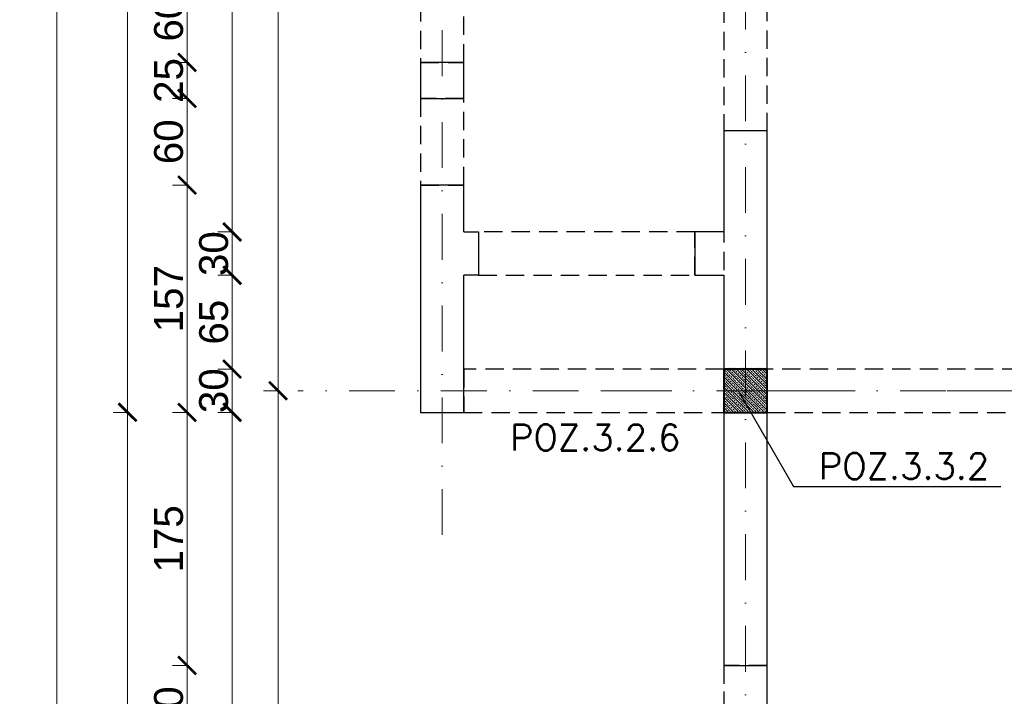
# Model space of a CAD drawing. Extents: x -19 to 9300416, y -12 to 10688993.
# Tile 76 of 106: x 4606885 to 4607567, y 5318452 to 5318921. Entities that reach past the tile are written whole.
import ezdxf

# ---------------------------------------------------------------- set-up
doc = ezdxf.new("R2010")
doc.units = 0
doc.header["$MEASUREMENT"] = 0
doc.linetypes.add('DASHDOT', pattern=[25.4, 12.7, -6.35, 0, -6.35])
doc.linetypes.add('DASHED', pattern=[19.05, 12.7, -6.35])
for name, color, linetype, lineweight in [('K-BELKI', 5, 'DASHED', 30), ('K-OPISY', 252, 'Continuous', 15), ('K-OPISY @ 10', 252, 'Continuous', 15), ('K-SCIANY CIENKI', 163, 'Continuous', 30), ('K-SCIANY GRUBY', 195, 'Continuous', 40), ('K-WIDOK', 45, 'Continuous', 20), ('K-WYMIARY', 7, 'Continuous', 15), ('Osie', 175, 'DASHDOT', 9)]:
    doc.layers.add(name, color=color, linetype=linetype, lineweight=lineweight)
doc.styles.add('Arial Narrow 20', font='arial.ttf', dxfattribs={"height": 20})
doc.styles.add('Opis', font='simplex.shx')
doc.styles.add('Simplex', font='simplex.shx')
doc.dimstyles.new('1do100 ok', dxfattribs={"dimscale": 0.5, "dimtxt": 12, "dimasz": 25, "dimexe": 20, "dimexo": 0, "dimgap": 5, "dimtad": 1, "dimdec": 0, "dimzin": 9, "dimtxsty": 'Arial Narrow 20', "dimblk": 'ARCHTICK', "dimcen": 3, "dimdle": 20, "dimclrd": 256, "dimclre": 256, "dimclrt": 256, "dimadec": 0, "dimazin": 2, "dimtfac": 1, "dimtdec": 0, "dimtix": 1, "dimtmove": 2, "dimatfit": 3, "dimldrblk": 'NONE', "dimfxl": 0, "dimtvp": 1, "dimtolj": 1, "dimtzin": 0, "dimlwd": 5, "dimlwe": 5, "dimarcsym": 0})
doc.dimstyles.new('1do50', dxfattribs={"dimscale": 5, "dimtxt": 2.5, "dimasz": 2.5, "dimexe": 2.5, "dimexo": 0.5, "dimgap": 1, "dimtad": 1, "dimdec": 1, "dimrnd": 0.5, "dimzin": 12, "dimdsep": 46, "dimtxsty": 'Simplex', "dimblk": 'OBLIQUE', "dimcen": 0.5, "dimdle": 2.5, "dimclrd": 256, "dimclre": 256, "dimclrt": 256, "dimadec": 1, "dimazin": 3, "dimtfac": 1, "dimtdec": 1, "dimtix": 1, "dimtmove": 0, "dimatfit": 3, "dimfxl": 0, "dimtolj": 1, "dimtzin": 0, "dimarcsym": 0})

# ---------------------------------------------------------------- blocks, each defined once
blk = doc.blocks.new('_Oblique')
at = {"color": 0, "linetype": 'ByBlock', "lineweight": -2}
blk.add_line((-0.5, -0.5), (0.5, 0.5), dxfattribs=at)
blk = doc.blocks.new('G$C61CBF25F')
at = {"layer": 'Osie', "lineweight": 0, "ltscale": 2.5}
for p, q in [((305, 0), (305, 1880)), ((95, 540), (95, 1340)), ((1525, 640), (-5, 640))]:
    blk.add_line(p, q, dxfattribs=at)
blk = doc.blocks.new('_ArchTick')
at = {"color": 0, "linetype": 'ByBlock', "const_width": 0.15}
blk.add_lwpolyline([(-0.5, -0.5), (0.5, 0.5)], dxfattribs=at)
blk = doc.blocks.new('*D635')
at = {"layer": 'Defpoints', "color": 0}
for p in [(4607177.35, 5318563.72), (4607387.35, 5318023.72), (4607177.35, 5317970.93)]:
    blk.add_point(p, dxfattribs=at)
at = {"layer": 'K-WYMIARY', "lineweight": 5, "ltscale": 40}
for p, q in [((4607397.35, 5317970.93), (4607167.35, 5317970.93)), ((4607177.35, 5317972.18), (4607177.35, 5317960.93)), ((4607387.35, 5317972.18), (4607387.35, 5317960.93))]:
    blk.add_line(p, q, dxfattribs=at)
at = {"layer": 'K-WYMIARY', "linetype": 'ByBlock', "lineweight": 5, "xscale": 12.5, "yscale": 12.5, "zscale": 12.5, "rotation": 180}
blk.add_blockref('_ArchTick', (4607177.35, 5317970.93), dxfattribs=at)
at = {"layer": 'K-WYMIARY', "linetype": 'ByBlock', "lineweight": 5, "xscale": 12.5, "yscale": 12.5, "zscale": 12.5}
blk.add_blockref('_ArchTick', (4607387.35, 5317970.93), dxfattribs=at)
at = {"layer": 'K-WYMIARY', "lineweight": 0, "ltscale": 40, "insert": (4607282.35, 5317983.64), "char_height": 20, "attachment_point": 5, "style": 'Arial Narrow 20'}
blk.add_mtext('\\A1;210', dxfattribs=at)
blk = doc.blocks.new('_None')
blk = doc.blocks.new('*D636')
at = {"layer": 'Defpoints', "color": 0}
for p in [(4607162.35, 5318648.72), (4607177.35, 5318563.72), (4607162.35, 5317970.93)]:
    blk.add_point(p, dxfattribs=at)
at = {"layer": 'K-WYMIARY', "lineweight": 5, "ltscale": 40}
for p, q in [((4607162.35, 5317970.93), (4607149.85, 5317970.93)), ((4607187.35, 5317970.93), (4607152.35, 5317970.93)), ((4607162.35, 5317972.18), (4607162.35, 5317960.93)), ((4607177.35, 5317972.18), (4607177.35, 5317960.93)), ((4607177.35, 5317970.93), (4607189.85, 5317970.93))]:
    blk.add_line(p, q, dxfattribs=at)
at = {"layer": 'K-WYMIARY', "linetype": 'ByBlock', "lineweight": 5, "xscale": 12.5, "yscale": 12.5, "zscale": 12.5}
blk.add_blockref('_ArchTick', (4607162.35, 5317970.93), dxfattribs=at)
at = {"layer": 'K-WYMIARY', "linetype": 'ByBlock', "lineweight": 5, "xscale": 12.5, "yscale": 12.5, "zscale": 12.5, "rotation": 180}
blk.add_blockref('_ArchTick', (4607177.35, 5317970.93), dxfattribs=at)
at = {"layer": 'K-WYMIARY', "lineweight": 0, "ltscale": 40, "insert": (4607169.85, 5317983.64), "char_height": 20, "attachment_point": 5, "style": 'Arial Narrow 20'}
blk.add_mtext('\\A1;15', dxfattribs=at)
blk = doc.blocks.new('*D637')
at = {"layer": 'Defpoints', "color": 0}
for p in [(4607162.35, 5318648.72), (4607192.35, 5318648.72), (4607192.35, 5317938.99)]:
    blk.add_point(p, dxfattribs=at)
at = {"layer": 'K-WYMIARY', "lineweight": 5, "ltscale": 40}
for p, q in [((4607162.35, 5317938.99), (4607149.85, 5317938.99)), ((4607152.35, 5317938.99), (4607202.35, 5317938.99)), ((4607162.35, 5317940.24), (4607162.35, 5317928.99)), ((4607192.35, 5317940.24), (4607192.35, 5317928.99)), ((4607192.35, 5317938.99), (4607204.85, 5317938.99))]:
    blk.add_line(p, q, dxfattribs=at)
at = {"layer": 'K-WYMIARY', "linetype": 'ByBlock', "lineweight": 5, "xscale": 12.5, "yscale": 12.5, "zscale": 12.5}
blk.add_blockref('_ArchTick', (4607162.35, 5317938.99), dxfattribs=at)
at = {"layer": 'K-WYMIARY', "linetype": 'ByBlock', "lineweight": 5, "xscale": 12.5, "yscale": 12.5, "zscale": 12.5, "rotation": 180}
blk.add_blockref('_ArchTick', (4607192.35, 5317938.99), dxfattribs=at)
at = {"layer": 'K-WYMIARY', "lineweight": 0, "ltscale": 40, "insert": (4607177.35, 5317951.71), "char_height": 20, "attachment_point": 5, "style": 'Arial Narrow 20'}
blk.add_mtext('\\A1;30', dxfattribs=at)
blk = doc.blocks.new('*D638')
at = {"layer": 'Defpoints', "color": 0}
for p in [(4607192.35, 5318648.72), (4607372.35, 5318108.72), (4607372.35, 5317938.99)]:
    blk.add_point(p, dxfattribs=at)
at = {"layer": 'K-WYMIARY', "lineweight": 5, "ltscale": 40}
for p, q in [((4607182.35, 5317938.99), (4607382.35, 5317938.99)), ((4607192.35, 5317940.24), (4607192.35, 5317928.99)), ((4607372.35, 5317940.24), (4607372.35, 5317928.99))]:
    blk.add_line(p, q, dxfattribs=at)
at = {"layer": 'K-WYMIARY', "linetype": 'ByBlock', "lineweight": 5, "xscale": 12.5, "yscale": 12.5, "zscale": 12.5, "rotation": 180}
blk.add_blockref('_ArchTick', (4607192.35, 5317938.99), dxfattribs=at)
at = {"layer": 'K-WYMIARY', "linetype": 'ByBlock', "lineweight": 5, "xscale": 12.5, "yscale": 12.5, "zscale": 12.5}
blk.add_blockref('_ArchTick', (4607372.35, 5317938.99), dxfattribs=at)
at = {"layer": 'K-WYMIARY', "lineweight": 0, "ltscale": 40, "insert": (4607282.35, 5317951.7), "char_height": 20, "attachment_point": 5, "style": 'Arial Narrow 20'}
blk.add_mtext('\\A1;180', dxfattribs=at)
blk = doc.blocks.new('*D653')
at = {"layer": 'Defpoints', "color": 0}
for p in [(4607162.35, 5318648.72), (4607372.35, 5318108.72), (4607162.35, 5317905.38)]:
    blk.add_point(p, dxfattribs=at)
at = {"layer": 'K-WYMIARY', "lineweight": 5, "ltscale": 40}
for p, q in [((4607382.35, 5317905.38), (4607152.35, 5317905.38)), ((4607162.35, 5317906.63), (4607162.35, 5317895.38)), ((4607372.35, 5317906.63), (4607372.35, 5317895.38))]:
    blk.add_line(p, q, dxfattribs=at)
at = {"layer": 'K-WYMIARY', "linetype": 'ByBlock', "lineweight": 5, "xscale": 12.5, "yscale": 12.5, "zscale": 12.5, "rotation": 180}
blk.add_blockref('_ArchTick', (4607162.35, 5317905.38), dxfattribs=at)
at = {"layer": 'K-WYMIARY', "linetype": 'ByBlock', "lineweight": 5, "xscale": 12.5, "yscale": 12.5, "zscale": 12.5}
blk.add_blockref('_ArchTick', (4607372.35, 5317905.38), dxfattribs=at)
at = {"layer": 'K-WYMIARY', "lineweight": 0, "ltscale": 40, "insert": (4607267.35, 5317918.1), "char_height": 20, "attachment_point": 5, "style": 'Arial Narrow 20'}
blk.add_mtext('\\A1;210', dxfattribs=at)
blk = doc.blocks.new('*D654')
at = {"layer": 'Defpoints', "color": 0}
for p in [(4607162.35, 5318648.72), (4607372.35, 5318108.72), (4607372.35, 5317870.27)]:
    blk.add_point(p, dxfattribs=at)
at = {"layer": 'K-WYMIARY', "lineweight": 5, "ltscale": 40}
for p, q in [((4607152.35, 5317870.27), (4607382.35, 5317870.27)), ((4607162.35, 5317871.52), (4607162.35, 5317860.27)), ((4607372.35, 5317871.52), (4607372.35, 5317860.27))]:
    blk.add_line(p, q, dxfattribs=at)
at = {"layer": 'K-WYMIARY', "linetype": 'ByBlock', "lineweight": 5, "xscale": 12.5, "yscale": 12.5, "zscale": 12.5, "rotation": 180}
blk.add_blockref('_ArchTick', (4607162.35, 5317870.27), dxfattribs=at)
at = {"layer": 'K-WYMIARY', "linetype": 'ByBlock', "lineweight": 5, "xscale": 12.5, "yscale": 12.5, "zscale": 12.5}
blk.add_blockref('_ArchTick', (4607372.35, 5317870.27), dxfattribs=at)
at = {"layer": 'K-WYMIARY', "lineweight": 0, "ltscale": 40, "insert": (4607267.35, 5317882.98), "char_height": 20, "attachment_point": 5, "style": 'Arial Narrow 20'}
blk.add_mtext('\\A1;210', dxfattribs=at)
blk = doc.blocks.new('*D656')
at = {"layer": 'Defpoints', "color": 0}
for p in [(4607162.35, 5318648.72), (4608522.35, 5318108.72), (4607162.35, 5317832.77)]:
    blk.add_point(p, dxfattribs=at)
at = {"layer": 'K-WYMIARY', "lineweight": 5, "ltscale": 40}
for p, q in [((4608532.35, 5317832.77), (4607152.35, 5317832.77)), ((4607162.35, 5317834.02), (4607162.35, 5317822.77)), ((4608522.35, 5317834.02), (4608522.35, 5317822.77))]:
    blk.add_line(p, q, dxfattribs=at)
at = {"layer": 'K-WYMIARY', "linetype": 'ByBlock', "lineweight": 5, "xscale": 12.5, "yscale": 12.5, "zscale": 12.5, "rotation": 180}
blk.add_blockref('_ArchTick', (4607162.35, 5317832.77), dxfattribs=at)
at = {"layer": 'K-WYMIARY', "linetype": 'ByBlock', "lineweight": 5, "xscale": 12.5, "yscale": 12.5, "zscale": 12.5}
blk.add_blockref('_ArchTick', (4608522.35, 5317832.77), dxfattribs=at)
at = {"layer": 'K-WYMIARY', "lineweight": 0, "ltscale": 40, "insert": (4607842.35, 5317845.48), "char_height": 20, "attachment_point": 5, "style": 'Arial Narrow 20'}
blk.add_mtext('\\A1;1360', dxfattribs=at)
blk = doc.blocks.new('*D659')
at = {"layer": 'Defpoints', "color": 0}
for p in [(4607077.35, 5319263.72), (4607063.64, 5318663.72), (4607077.35, 5318663.72)]:
    blk.add_point(p, dxfattribs=at)
at = {"layer": 'K-WYMIARY', "lineweight": 5, "ltscale": 40}
for p, q in [((4607063.64, 5319273.72), (4607063.64, 5318653.72)), ((4607064.89, 5319263.72), (4607053.64, 5319263.72)), ((4607064.89, 5318663.72), (4607053.64, 5318663.72))]:
    blk.add_line(p, q, dxfattribs=at)
at = {"layer": 'K-WYMIARY', "linetype": 'ByBlock', "lineweight": 5, "xscale": 12.5, "yscale": 12.5, "zscale": 12.5}
for p, rotation in [((4607063.64, 5319263.72), 90), ((4607063.64, 5318663.72), 270)]:
    blk.add_blockref('_ArchTick', p, dxfattribs=dict(at, rotation=rotation))
at = {"layer": 'K-WYMIARY', "lineweight": 0, "ltscale": 40, "insert": (4607050.93, 5318963.72), "char_height": 20, "attachment_point": 5, "rotation": 90, "style": 'Arial Narrow 20'}
blk.add_mtext('\\A1;600', dxfattribs=at)
blk = doc.blocks.new('*D660')
at = {"layer": 'Defpoints', "color": 0}
for p in [(4607077.35, 5318663.72), (4607063.64, 5318123.72), (4607307.09, 5318123.72)]:
    blk.add_point(p, dxfattribs=at)
at = {"layer": 'K-WYMIARY', "lineweight": 5, "ltscale": 40}
for p, q in [((4607063.64, 5318673.72), (4607063.64, 5318113.72)), ((4607064.89, 5318663.72), (4607053.64, 5318663.72)), ((4607064.89, 5318123.72), (4607053.64, 5318123.72))]:
    blk.add_line(p, q, dxfattribs=at)
at = {"layer": 'K-WYMIARY', "linetype": 'ByBlock', "lineweight": 5, "xscale": 12.5, "yscale": 12.5, "zscale": 12.5}
for p, rotation in [((4607063.64, 5318663.72), 90), ((4607063.64, 5318123.72), 270)]:
    blk.add_blockref('_ArchTick', p, dxfattribs=dict(at, rotation=rotation))
at = {"layer": 'K-WYMIARY', "lineweight": 0, "ltscale": 40, "insert": (4607050.93, 5318393.72), "char_height": 20, "attachment_point": 5, "rotation": 90, "style": 'Arial Narrow 20'}
blk.add_mtext('\\A1;540', dxfattribs=at)
blk = doc.blocks.new('*D663')
at = {"layer": 'Defpoints', "color": 0}
for p in [(4607031.8, 5318648.72), (4607162.35, 5318648.72), (4607372.35, 5318138.72)]:
    blk.add_point(p, dxfattribs=at)
at = {"layer": 'K-WYMIARY', "lineweight": 5, "ltscale": 40}
for p, q in [((4607031.8, 5318128.72), (4607031.8, 5318658.72)), ((4607033.05, 5318648.72), (4607021.8, 5318648.72)), ((4607033.05, 5318138.72), (4607021.8, 5318138.72))]:
    blk.add_line(p, q, dxfattribs=at)
at = {"layer": 'K-WYMIARY', "linetype": 'ByBlock', "lineweight": 5, "xscale": 12.5, "yscale": 12.5, "zscale": 12.5}
for p, rotation in [((4607031.8, 5318648.72), 90), ((4607031.8, 5318138.72), 270)]:
    blk.add_blockref('_ArchTick', p, dxfattribs=dict(at, rotation=rotation))
at = {"layer": 'K-WYMIARY', "lineweight": 0, "ltscale": 40, "insert": (4607019.09, 5318393.72), "char_height": 20, "attachment_point": 5, "rotation": 90, "style": 'Arial Narrow 20'}
blk.add_mtext('\\A1;510', dxfattribs=at)
blk = doc.blocks.new('*D664')
at = {"layer": 'Defpoints', "color": 0}
for p in [(4607031.8, 5318678.72), (4607192.35, 5318678.72), (4607162.35, 5318648.72)]:
    blk.add_point(p, dxfattribs=at)
at = {"layer": 'K-WYMIARY', "lineweight": 5, "ltscale": 40}
for p, q in [((4607031.8, 5318678.72), (4607031.8, 5318691.22)), ((4607031.8, 5318638.72), (4607031.8, 5318688.72)), ((4607033.05, 5318678.72), (4607021.8, 5318678.72)), ((4607033.05, 5318648.72), (4607021.8, 5318648.72)), ((4607031.8, 5318648.72), (4607031.8, 5318636.22))]:
    blk.add_line(p, q, dxfattribs=at)
at = {"layer": 'K-WYMIARY', "linetype": 'ByBlock', "lineweight": 5, "xscale": 12.5, "yscale": 12.5, "zscale": 12.5}
for p, rotation in [((4607031.8, 5318678.72), 270), ((4607031.8, 5318648.72), 90)]:
    blk.add_blockref('_ArchTick', p, dxfattribs=dict(at, rotation=rotation))
at = {"layer": 'K-WYMIARY', "lineweight": 0, "ltscale": 40, "insert": (4607019.08, 5318663.72), "char_height": 20, "attachment_point": 5, "rotation": 90, "style": 'Arial Narrow 20'}
blk.add_mtext('\\A1;30', dxfattribs=at)
blk = doc.blocks.new('*D665')
at = {"layer": 'Defpoints', "color": 0}
for p in [(4607031.8, 5318743.72), (4607192.35, 5318743.72), (4607192.35, 5318678.72)]:
    blk.add_point(p, dxfattribs=at)
at = {"layer": 'K-WYMIARY', "lineweight": 5, "ltscale": 40}
for p, q in [((4607031.8, 5318668.72), (4607031.8, 5318753.72)), ((4607033.05, 5318743.72), (4607021.8, 5318743.72)), ((4607033.05, 5318678.72), (4607021.8, 5318678.72))]:
    blk.add_line(p, q, dxfattribs=at)
at = {"layer": 'K-WYMIARY', "linetype": 'ByBlock', "lineweight": 5, "xscale": 12.5, "yscale": 12.5, "zscale": 12.5}
for p, rotation in [((4607031.8, 5318743.72), 90), ((4607031.8, 5318678.72), 270)]:
    blk.add_blockref('_ArchTick', p, dxfattribs=dict(at, rotation=rotation))
at = {"layer": 'K-WYMIARY', "lineweight": 0, "ltscale": 40, "insert": (4607019.09, 5318711.22), "char_height": 20, "attachment_point": 5, "rotation": 90, "style": 'Arial Narrow 20'}
blk.add_mtext('\\A1;65', dxfattribs=at)
blk = doc.blocks.new('*D666')
at = {"layer": 'Defpoints', "color": 0}
for p in [(4607031.8, 5318773.72), (4607192.35, 5318773.72), (4607192.35, 5318743.72)]:
    blk.add_point(p, dxfattribs=at)
at = {"layer": 'K-WYMIARY', "lineweight": 5, "ltscale": 40}
for p, q in [((4607031.8, 5318773.72), (4607031.8, 5318786.22)), ((4607031.8, 5318733.72), (4607031.8, 5318783.72)), ((4607033.05, 5318773.72), (4607021.8, 5318773.72)), ((4607033.05, 5318743.72), (4607021.8, 5318743.72)), ((4607031.8, 5318743.72), (4607031.8, 5318731.22))]:
    blk.add_line(p, q, dxfattribs=at)
at = {"layer": 'K-WYMIARY', "linetype": 'ByBlock', "lineweight": 5, "xscale": 12.5, "yscale": 12.5, "zscale": 12.5}
for p, rotation in [((4607031.8, 5318773.72), 270), ((4607031.8, 5318743.72), 90)]:
    blk.add_blockref('_ArchTick', p, dxfattribs=dict(at, rotation=rotation))
at = {"layer": 'K-WYMIARY', "lineweight": 0, "ltscale": 40, "insert": (4607019.08, 5318758.72), "char_height": 20, "attachment_point": 5, "rotation": 90, "style": 'Arial Narrow 20'}
blk.add_mtext('\\A1;30', dxfattribs=at)
blk = doc.blocks.new('*D667')
at = {"layer": 'Defpoints', "color": 0}
for p in [(4607031.8, 5319153.72), (4607192.35, 5319153.72), (4607192.35, 5318773.72)]:
    blk.add_point(p, dxfattribs=at)
at = {"layer": 'K-WYMIARY', "lineweight": 5, "ltscale": 40}
for p, q in [((4607031.8, 5318763.72), (4607031.8, 5319163.72)), ((4607033.05, 5319153.72), (4607021.8, 5319153.72)), ((4607033.05, 5318773.72), (4607021.8, 5318773.72))]:
    blk.add_line(p, q, dxfattribs=at)
at = {"layer": 'K-WYMIARY', "linetype": 'ByBlock', "lineweight": 5, "xscale": 12.5, "yscale": 12.5, "zscale": 12.5}
for p, rotation in [((4607031.8, 5319153.72), 90), ((4607031.8, 5318773.72), 270)]:
    blk.add_blockref('_ArchTick', p, dxfattribs=dict(at, rotation=rotation))
at = {"layer": 'K-WYMIARY', "lineweight": 0, "ltscale": 40, "insert": (4607019.08, 5318963.72), "char_height": 20, "attachment_point": 5, "rotation": 90, "style": 'Arial Narrow 20'}
blk.add_mtext('\\A1;380', dxfattribs=at)
blk = doc.blocks.new('*D683')
at = {"layer": 'Defpoints', "color": 0}
for p in [(4607162.35, 5318951.22), (4607000.6, 5318891.22), (4607162.35, 5318891.22)]:
    blk.add_point(p, dxfattribs=at)
at = {"layer": 'K-WYMIARY', "lineweight": 5, "ltscale": 40}
for p, q in [((4607000.6, 5318961.22), (4607000.6, 5318881.22)), ((4607001.85, 5318951.22), (4606990.6, 5318951.22)), ((4607001.85, 5318891.22), (4606990.6, 5318891.22))]:
    blk.add_line(p, q, dxfattribs=at)
at = {"layer": 'K-WYMIARY', "linetype": 'ByBlock', "lineweight": 5, "xscale": 12.5, "yscale": 12.5, "zscale": 12.5}
for p, rotation in [((4607000.6, 5318951.22), 90), ((4607000.6, 5318891.22), 270)]:
    blk.add_blockref('_ArchTick', p, dxfattribs=dict(at, rotation=rotation))
at = {"layer": 'K-WYMIARY', "lineweight": 0, "ltscale": 40, "insert": (4606987.88, 5318921.22), "char_height": 20, "attachment_point": 5, "rotation": 90, "style": 'Arial Narrow 20'}
blk.add_mtext('\\A1;60', dxfattribs=at)
blk = doc.blocks.new('*D684')
at = {"layer": 'Defpoints', "color": 0}
for p in [(4607162.35, 5318891.22), (4607000.6, 5318866.22), (4607162.35, 5318866.22)]:
    blk.add_point(p, dxfattribs=at)
at = {"layer": 'K-WYMIARY', "lineweight": 5, "ltscale": 40}
for p, q in [((4607000.6, 5318891.22), (4607000.6, 5318903.72)), ((4607000.6, 5318901.22), (4607000.6, 5318856.22)), ((4607001.85, 5318891.22), (4606990.6, 5318891.22)), ((4607001.85, 5318866.22), (4606990.6, 5318866.22)), ((4607000.6, 5318866.22), (4607000.6, 5318853.72))]:
    blk.add_line(p, q, dxfattribs=at)
at = {"layer": 'K-WYMIARY', "linetype": 'ByBlock', "lineweight": 5, "xscale": 12.5, "yscale": 12.5, "zscale": 12.5}
for p, rotation in [((4607000.6, 5318891.22), 270), ((4607000.6, 5318866.22), 90)]:
    blk.add_blockref('_ArchTick', p, dxfattribs=dict(at, rotation=rotation))
at = {"layer": 'K-WYMIARY', "lineweight": 0, "ltscale": 40, "insert": (4606987.88, 5318878.72), "char_height": 20, "attachment_point": 5, "rotation": 90, "style": 'Arial Narrow 20'}
blk.add_mtext('\\A1;25', dxfattribs=at)
blk = doc.blocks.new('*D685')
at = {"layer": 'Defpoints', "color": 0}
for p in [(4607162.35, 5318866.22), (4607000.6, 5318806.22), (4607162.35, 5318806.22)]:
    blk.add_point(p, dxfattribs=at)
at = {"layer": 'K-WYMIARY', "lineweight": 5, "ltscale": 40}
for p, q in [((4607000.6, 5318876.22), (4607000.6, 5318796.22)), ((4607001.85, 5318866.22), (4606990.6, 5318866.22)), ((4607001.85, 5318806.22), (4606990.6, 5318806.22))]:
    blk.add_line(p, q, dxfattribs=at)
at = {"layer": 'K-WYMIARY', "linetype": 'ByBlock', "lineweight": 5, "xscale": 12.5, "yscale": 12.5, "zscale": 12.5}
for p, rotation in [((4607000.6, 5318866.22), 90), ((4607000.6, 5318806.22), 270)]:
    blk.add_blockref('_ArchTick', p, dxfattribs=dict(at, rotation=rotation))
at = {"layer": 'K-WYMIARY', "lineweight": 0, "ltscale": 40, "insert": (4606987.88, 5318836.22), "char_height": 20, "attachment_point": 5, "rotation": 90, "style": 'Arial Narrow 20'}
blk.add_mtext('\\A1;60', dxfattribs=at)
blk = doc.blocks.new('*D686')
at = {"layer": 'Defpoints', "color": 0}
for p in [(4607162.35, 5318806.22), (4607000.6, 5318648.72), (4607162.35, 5318648.72)]:
    blk.add_point(p, dxfattribs=at)
at = {"layer": 'K-WYMIARY', "lineweight": 5, "ltscale": 40}
for p, q in [((4607000.6, 5318816.22), (4607000.6, 5318638.72)), ((4607001.85, 5318806.22), (4606990.6, 5318806.22)), ((4607001.85, 5318648.72), (4606990.6, 5318648.72))]:
    blk.add_line(p, q, dxfattribs=at)
at = {"layer": 'K-WYMIARY', "linetype": 'ByBlock', "lineweight": 5, "xscale": 12.5, "yscale": 12.5, "zscale": 12.5}
for p, rotation in [((4607000.6, 5318806.22), 90), ((4607000.6, 5318648.72), 270)]:
    blk.add_blockref('_ArchTick', p, dxfattribs=dict(at, rotation=rotation))
at = {"layer": 'K-WYMIARY', "lineweight": 0, "ltscale": 40, "insert": (4606987.88, 5318727.47), "char_height": 20, "attachment_point": 5, "rotation": 90, "style": 'Arial Narrow 20'}
blk.add_mtext('\\A1;157', dxfattribs=at)
blk = doc.blocks.new('*D687')
at = {"layer": 'Defpoints', "color": 0}
for p in [(4607162.35, 5318648.72), (4607000.6, 5318473.3), (4607372.35, 5318473.3)]:
    blk.add_point(p, dxfattribs=at)
at = {"layer": 'K-WYMIARY', "lineweight": 5, "ltscale": 40}
for p, q in [((4607000.6, 5318658.72), (4607000.6, 5318463.3)), ((4607001.85, 5318648.72), (4606990.6, 5318648.72)), ((4607001.85, 5318473.3), (4606990.6, 5318473.3))]:
    blk.add_line(p, q, dxfattribs=at)
at = {"layer": 'K-WYMIARY', "linetype": 'ByBlock', "lineweight": 5, "xscale": 12.5, "yscale": 12.5, "zscale": 12.5}
for p, rotation in [((4607000.6, 5318648.72), 90), ((4607000.6, 5318473.3), 270)]:
    blk.add_blockref('_ArchTick', p, dxfattribs=dict(at, rotation=rotation))
at = {"layer": 'K-WYMIARY', "lineweight": 0, "ltscale": 40, "insert": (4606987.88, 5318561.01), "char_height": 20, "attachment_point": 5, "rotation": 90, "style": 'Arial Narrow 20'}
blk.add_mtext('\\A1;175', dxfattribs=at)
blk = doc.blocks.new('*D688')
at = {"layer": 'Defpoints', "color": 0}
for p in [(4607372.35, 5318473.3), (4607000.6, 5318413.3), (4607372.35, 5318413.3)]:
    blk.add_point(p, dxfattribs=at)
at = {"layer": 'K-WYMIARY', "lineweight": 5, "ltscale": 40}
for p, q in [((4607000.6, 5318483.3), (4607000.6, 5318403.3)), ((4607001.85, 5318473.3), (4606990.6, 5318473.3)), ((4607001.85, 5318413.3), (4606990.6, 5318413.3))]:
    blk.add_line(p, q, dxfattribs=at)
at = {"layer": 'K-WYMIARY', "linetype": 'ByBlock', "lineweight": 5, "xscale": 12.5, "yscale": 12.5, "zscale": 12.5}
for p, rotation in [((4607000.6, 5318473.3), 90), ((4607000.6, 5318413.3), 270)]:
    blk.add_blockref('_ArchTick', p, dxfattribs=dict(at, rotation=rotation))
at = {"layer": 'K-WYMIARY', "lineweight": 0, "ltscale": 40, "insert": (4606987.88, 5318443.3), "char_height": 20, "attachment_point": 5, "rotation": 90, "style": 'Arial Narrow 20'}
blk.add_mtext('\\A1;60', dxfattribs=at)
blk = doc.blocks.new('*D696')
at = {"layer": 'Defpoints', "color": 0}
for p in [(4606959.39, 5318648.72), (4607372.35, 5318648.72), (4607372.35, 5318108.72)]:
    blk.add_point(p, dxfattribs=at)
at = {"layer": 'K-WYMIARY', "lineweight": 5, "ltscale": 40}
for p, q in [((4606959.39, 5318098.72), (4606959.39, 5318658.72)), ((4606960.64, 5318648.72), (4606949.39, 5318648.72)), ((4606960.64, 5318108.72), (4606949.39, 5318108.72))]:
    blk.add_line(p, q, dxfattribs=at)
at = {"layer": 'K-WYMIARY', "linetype": 'ByBlock', "lineweight": 5, "xscale": 12.5, "yscale": 12.5, "zscale": 12.5}
for p, rotation in [((4606959.39, 5318648.72), 90), ((4606959.39, 5318108.72), 270)]:
    blk.add_blockref('_ArchTick', p, dxfattribs=dict(at, rotation=rotation))
at = {"layer": 'K-WYMIARY', "lineweight": 0, "ltscale": 40, "insert": (4606946.68, 5318378.72), "char_height": 20, "attachment_point": 5, "rotation": 90, "style": 'Arial Narrow 20'}
blk.add_mtext('\\A1;540', dxfattribs=at)
blk = doc.blocks.new('*D697')
at = {"layer": 'Defpoints', "color": 0}
for p in [(4606959.39, 5319278.72), (4607162.35, 5319278.72), (4607372.35, 5318648.72)]:
    blk.add_point(p, dxfattribs=at)
at = {"layer": 'K-WYMIARY', "lineweight": 5, "ltscale": 40}
for p, q in [((4606959.39, 5318638.72), (4606959.39, 5319288.72)), ((4606960.64, 5319278.72), (4606949.39, 5319278.72)), ((4606960.64, 5318648.72), (4606949.39, 5318648.72))]:
    blk.add_line(p, q, dxfattribs=at)
at = {"layer": 'K-WYMIARY', "linetype": 'ByBlock', "lineweight": 5, "xscale": 12.5, "yscale": 12.5, "zscale": 12.5}
for p, rotation in [((4606959.39, 5319278.72), 90), ((4606959.39, 5318648.72), 270)]:
    blk.add_blockref('_ArchTick', p, dxfattribs=dict(at, rotation=rotation))
at = {"layer": 'K-WYMIARY', "lineweight": 0, "ltscale": 40, "insert": (4606946.67, 5318963.72), "char_height": 20, "attachment_point": 5, "rotation": 90, "style": 'Arial Narrow 20'}
blk.add_mtext('\\A1;630', dxfattribs=at)
blk = doc.blocks.new('*D699')
at = {"layer": 'Defpoints', "color": 0}
for p in [(4607372.38, 5319818.75), (4606910.5, 5318108.72), (4607372.35, 5318108.72)]:
    blk.add_point(p, dxfattribs=at)
at = {"layer": 'K-WYMIARY', "lineweight": 5, "ltscale": 40}
for p, q in [((4606910.5, 5319828.75), (4606910.5, 5318098.72)), ((4606911.75, 5319818.75), (4606900.5, 5319818.75)), ((4606911.75, 5318108.72), (4606900.5, 5318108.72))]:
    blk.add_line(p, q, dxfattribs=at)
at = {"layer": 'K-WYMIARY', "linetype": 'ByBlock', "lineweight": 5, "xscale": 12.5, "yscale": 12.5, "zscale": 12.5}
for p, rotation in [((4606910.5, 5319818.75), 90), ((4606910.5, 5318108.72), 270)]:
    blk.add_blockref('_ArchTick', p, dxfattribs=dict(at, rotation=rotation))
at = {"layer": 'K-WYMIARY', "lineweight": 0, "ltscale": 40, "insert": (4606897.79, 5318963.73), "char_height": 20, "attachment_point": 5, "rotation": 90, "style": 'Arial Narrow 20'}
blk.add_mtext('\\A1;1710', dxfattribs=at)

msp = doc.modelspace()

# ---------------------------------------------------------------- linework, layer by layer
at = {"layer": 'K-BELKI'}
for points in [[(4607402.35, 5319788.72), (4607372.35, 5319788.72), (4607372.35, 5318138.72), (4607402.35, 5318138.72)], [(4607192.35, 5318951.22), (4607162.35, 5318951.22), (4607162.35, 5318891.22), (4607192.35, 5318891.22)], [(4607192.35, 5318866.22), (4607162.35, 5318866.22), (4607162.35, 5318806.22), (4607192.35, 5318806.22)], [(4607202.35, 5318743.72), (4607352.37, 5318743.72), (4607352.37, 5318773.72), (4607202.35, 5318773.72)], [(4607192.35, 5318648.72), (4607372.35, 5318648.72), (4607372.35, 5318678.72), (4607192.35, 5318678.72)], [(4607402.35, 5318648.72), (4608492.35, 5318648.72), (4608492.35, 5318678.72), (4607402.35, 5318678.72)], [(4607372.35, 5318413.3), (4607402.35, 5318413.3), (4607402.35, 5318473.3), (4607372.35, 5318473.3)]]:
    msp.add_lwpolyline(points, close=True, dxfattribs=at)
at = {"layer": 'K-SCIANY CIENKI'}
for p, q in [((4607162.35, 5318891.22), (4607162.35, 5318866.22)), ((4607192.35, 5318891.22), (4607162.35, 5318891.22)), ((4607192.35, 5318866.22), (4607192.35, 5318891.22)), ((4607162.35, 5318866.22), (4607192.35, 5318866.22)), ((4607402.35, 5318843.72), (4607372.35, 5318843.72)), ((4607372.35, 5318843.72), (4607372.35, 5318773.72)), ((4607402.35, 5318678.72), (4607402.35, 5318843.72)), ((4607192.35, 5318806.22), (4607162.35, 5318806.22)), ((4607162.35, 5318806.22), (4607162.35, 5318648.72)), ((4607192.35, 5318773.72), (4607192.35, 5318806.22)), ((4607192.35, 5318773.72), (4607202.35, 5318773.72)), ((4607202.35, 5318773.72), (4607202.35, 5318743.72)), ((4607372.35, 5318773.72), (4607352.37, 5318773.72)), ((4607352.37, 5318773.72), (4607352.37, 5318743.72)), ((4607202.35, 5318743.72), (4607192.35, 5318743.72)), ((4607192.35, 5318648.72), (4607192.35, 5318743.72)), ((4607352.37, 5318743.72), (4607372.35, 5318743.72)), ((4607372.35, 5318743.72), (4607372.35, 5318678.72)), ((4607372.35, 5318678.72), (4607402.35, 5318678.72)), ((4607162.35, 5318648.72), (4607192.35, 5318648.72)), ((4607402.35, 5318648.72), (4607372.35, 5318648.72)), ((4607372.35, 5318648.72), (4607372.35, 5318473.3)), ((4607402.35, 5318473.3), (4607402.35, 5318648.72)), ((4607372.35, 5318473.3), (4607402.35, 5318473.3))]:
    msp.add_line(p, q, dxfattribs=at)
at = {"layer": 'K-SCIANY GRUBY'}
for p, q in [((4607402.35, 5318678.72), (4607372.35, 5318678.72)), ((4607372.35, 5318678.72), (4607372.35, 5318648.72)), ((4607402.35, 5318648.72), (4607402.35, 5318678.72)), ((4607372.35, 5318648.72), (4607402.35, 5318648.72))]:
    msp.add_line(p, q, dxfattribs=at)
at = {"layer": 'K-WIDOK', "linetype": 'Continuous', "lineweight": 0}
for p, q in [((4607372.35, 5318678.57), (4607372.81, 5318678.11)), ((4607372.35, 5318676.8), (4607399.88, 5318649.27)), ((4607372.35, 5318675.03), (4607372.37, 5318675.01)), ((4607372.35, 5318673.26), (4607396.35, 5318649.27)), ((4607372.81, 5318674.57), (4607373.7, 5318673.69)), ((4607373.25, 5318677.66), (4607374.14, 5318676.78)), ((4607373.42, 5318679.27), (4607402.35, 5318650.33)), ((4607374.14, 5318673.24), (4607375.02, 5318672.36)), ((4607374.58, 5318676.34), (4607375.46, 5318675.45)), ((4607375.18, 5318679.27), (4607375.91, 5318678.55)), ((4607375.91, 5318675.01), (4607376.79, 5318674.13)), ((4607376.35, 5318678.11), (4607377.23, 5318677.22)), ((4607376.95, 5318679.27), (4607402.35, 5318653.87)), ((4607377.23, 5318673.69), (4607378.12, 5318672.8)), ((4607377.67, 5318676.78), (4607378.56, 5318675.9)), ((4607378.72, 5318679.27), (4607379, 5318678.99)), ((4607379, 5318675.45), (4607379.88, 5318674.57)), ((4607379.44, 5318678.55), (4607380.33, 5318677.66)), ((4607380.33, 5318674.13), (4607381.21, 5318673.24)), ((4607380.49, 5318679.27), (4607402.35, 5318657.4)), ((4607380.77, 5318677.22), (4607381.65, 5318676.34)), ((4607382.09, 5318675.9), (4607382.98, 5318675.01)), ((4607382.53, 5318678.99), (4607383.42, 5318678.11)), ((4607383.42, 5318674.57), (4607384.3, 5318673.69)), ((4607383.86, 5318677.66), (4607384.74, 5318676.78)), ((4607384.02, 5318679.27), (4607402.35, 5318660.94)), ((4607384.74, 5318673.24), (4607385.63, 5318672.36)), ((4607385.19, 5318676.34), (4607386.07, 5318675.45)), ((4607385.79, 5318679.27), (4607386.51, 5318678.55)), ((4607386.51, 5318675.01), (4607387.4, 5318674.13)), ((4607386.95, 5318678.11), (4607387.84, 5318677.22)), ((4607387.56, 5318679.27), (4607402.35, 5318664.48)), ((4607387.84, 5318673.69), (4607388.72, 5318672.8)), ((4607388.28, 5318676.78), (4607389.16, 5318675.9)), ((4607389.33, 5318679.27), (4607389.61, 5318678.99)), ((4607389.61, 5318675.45), (4607390.49, 5318674.57)), ((4607390.05, 5318678.55), (4607390.93, 5318677.66)), ((4607390.93, 5318674.13), (4607391.82, 5318673.24)), ((4607391.09, 5318679.27), (4607402.35, 5318668.01)), ((4607391.37, 5318677.22), (4607392.26, 5318676.34)), ((4607392.7, 5318675.9), (4607393.58, 5318675.01)), ((4607393.14, 5318678.99), (4607394.03, 5318678.11)), ((4607394.03, 5318674.57), (4607394.91, 5318673.69)), ((4607394.47, 5318677.66), (4607395.35, 5318676.78)), ((4607394.63, 5318679.27), (4607402.35, 5318671.55)), ((4607395.35, 5318673.24), (4607396.23, 5318672.36)), ((4607395.79, 5318676.34), (4607396.68, 5318675.45)), ((4607396.4, 5318679.27), (4607397.12, 5318678.55)), ((4607397.12, 5318675.01), (4607398, 5318674.13)), ((4607397.56, 5318678.11), (4607398.44, 5318677.22)), ((4607398.16, 5318679.27), (4607402.35, 5318675.08)), ((4607398.44, 5318673.69), (4607399.33, 5318672.8)), ((4607398.89, 5318676.78), (4607399.77, 5318675.9)), ((4607399.93, 5318679.27), (4607400.21, 5318678.99)), ((4607400.21, 5318675.45), (4607401.1, 5318674.57)), ((4607400.65, 5318678.55), (4607401.54, 5318677.66)), ((4607401.54, 5318674.13), (4607402.35, 5318673.31)), ((4607401.7, 5318679.27), (4607402.35, 5318678.62)), ((4607401.98, 5318677.22), (4607402.35, 5318676.85)), ((4607372.35, 5318669.73), (4607392.81, 5318649.27)), ((4607372.35, 5318667.96), (4607372.81, 5318667.5)), ((4607372.37, 5318671.48), (4607373.25, 5318670.59)), ((4607373.25, 5318667.06), (4607374.14, 5318666.17)), ((4607373.7, 5318670.15), (4607374.58, 5318669.27)), ((4607375.02, 5318668.83), (4607375.91, 5318667.94)), ((4607375.46, 5318671.92), (4607376.35, 5318671.04)), ((4607376.35, 5318667.5), (4607377.23, 5318666.62)), ((4607376.79, 5318670.59), (4607377.67, 5318669.71)), ((4607378.12, 5318669.27), (4607379, 5318668.38)), ((4607378.56, 5318672.36), (4607379.44, 5318671.48)), ((4607379.44, 5318667.94), (4607380.33, 5318667.06)), ((4607379.88, 5318671.04), (4607380.77, 5318670.15)), ((4607380.77, 5318666.62), (4607381.65, 5318665.73)), ((4607381.21, 5318669.71), (4607382.09, 5318668.83)), ((4607381.65, 5318672.8), (4607382.53, 5318671.92)), ((4607382.53, 5318668.38), (4607383.42, 5318667.5)), ((4607382.98, 5318671.48), (4607383.86, 5318670.59)), ((4607383.86, 5318667.06), (4607384.74, 5318666.17)), ((4607384.3, 5318670.15), (4607385.19, 5318669.27)), ((4607385.63, 5318668.83), (4607386.51, 5318667.94)), ((4607386.07, 5318671.92), (4607386.95, 5318671.04)), ((4607386.95, 5318667.5), (4607387.84, 5318666.62)), ((4607387.4, 5318670.59), (4607388.28, 5318669.71)), ((4607388.72, 5318669.27), (4607389.61, 5318668.38)), ((4607389.16, 5318672.36), (4607390.05, 5318671.48)), ((4607390.05, 5318667.94), (4607390.93, 5318667.06)), ((4607390.49, 5318671.04), (4607391.37, 5318670.15)), ((4607391.37, 5318666.62), (4607392.26, 5318665.73)), ((4607391.82, 5318669.71), (4607392.7, 5318668.83)), ((4607392.26, 5318672.8), (4607393.14, 5318671.92)), ((4607393.14, 5318668.38), (4607394.03, 5318667.5)), ((4607393.58, 5318671.48), (4607394.47, 5318670.59)), ((4607394.47, 5318667.06), (4607395.35, 5318666.17)), ((4607394.91, 5318670.15), (4607395.79, 5318669.27)), ((4607396.23, 5318668.83), (4607397.12, 5318667.94)), ((4607396.68, 5318671.92), (4607397.56, 5318671.04)), ((4607397.56, 5318667.5), (4607398.44, 5318666.62)), ((4607398, 5318670.59), (4607398.89, 5318669.71)), ((4607399.33, 5318669.27), (4607400.21, 5318668.38)), ((4607399.77, 5318672.36), (4607400.65, 5318671.48)), ((4607400.65, 5318667.94), (4607401.54, 5318667.06)), ((4607401.1, 5318671.04), (4607401.98, 5318670.15)), ((4607401.98, 5318666.62), (4607402.35, 5318666.24)), ((4607372.35, 5318666.19), (4607389.27, 5318649.27)), ((4607372.35, 5318664.42), (4607372.37, 5318664.41)), ((4607372.35, 5318662.66), (4607385.74, 5318649.27)), ((4607372.37, 5318660.87), (4607373.25, 5318659.99)), ((4607372.81, 5318663.96), (4607373.7, 5318663.08)), ((4607374.14, 5318662.64), (4607375.02, 5318661.75)), ((4607374.58, 5318665.73), (4607375.46, 5318664.85)), ((4607375.46, 5318661.31), (4607376.35, 5318660.43)), ((4607375.91, 5318664.41), (4607376.79, 5318663.52)), ((4607376.79, 5318659.99), (4607377.67, 5318659.1)), ((4607377.23, 5318663.08), (4607378.12, 5318662.2)), ((4607377.67, 5318666.17), (4607378.56, 5318665.29)), ((4607378.56, 5318661.75), (4607379.44, 5318660.87)), ((4607379, 5318664.85), (4607379.88, 5318663.96)), ((4607379.88, 5318660.43), (4607380.77, 5318659.54)), ((4607380.33, 5318663.52), (4607381.21, 5318662.64)), ((4607381.65, 5318662.2), (4607382.53, 5318661.31)), ((4607382.09, 5318665.29), (4607382.98, 5318664.41)), ((4607382.98, 5318660.87), (4607383.86, 5318659.99)), ((4607383.42, 5318663.96), (4607384.3, 5318663.08)), ((4607384.74, 5318662.64), (4607385.63, 5318661.75)), ((4607385.19, 5318665.73), (4607386.07, 5318664.85)), ((4607386.07, 5318661.31), (4607386.95, 5318660.43)), ((4607386.51, 5318664.41), (4607387.4, 5318663.52)), ((4607387.4, 5318659.99), (4607388.28, 5318659.1)), ((4607387.84, 5318663.08), (4607388.72, 5318662.2)), ((4607388.28, 5318666.17), (4607389.16, 5318665.29)), ((4607389.16, 5318661.75), (4607390.05, 5318660.87)), ((4607389.61, 5318664.85), (4607390.49, 5318663.96)), ((4607390.49, 5318660.43), (4607391.37, 5318659.54)), ((4607390.93, 5318663.52), (4607391.82, 5318662.64)), ((4607392.26, 5318662.2), (4607393.14, 5318661.31)), ((4607392.7, 5318665.29), (4607393.58, 5318664.41)), ((4607393.58, 5318660.87), (4607394.47, 5318659.99)), ((4607394.03, 5318663.96), (4607394.91, 5318663.08)), ((4607395.35, 5318662.64), (4607396.23, 5318661.75)), ((4607395.79, 5318665.73), (4607396.68, 5318664.85)), ((4607396.68, 5318661.31), (4607397.56, 5318660.43)), ((4607397.12, 5318664.41), (4607398, 5318663.52)), ((4607398, 5318659.99), (4607398.89, 5318659.1)), ((4607398.44, 5318663.08), (4607399.33, 5318662.2)), ((4607398.89, 5318666.17), (4607399.77, 5318665.29)), ((4607399.77, 5318661.75), (4607400.65, 5318660.87)), ((4607400.21, 5318664.85), (4607401.1, 5318663.96)), ((4607401.1, 5318660.43), (4607401.98, 5318659.54)), ((4607401.54, 5318663.52), (4607402.35, 5318662.71)), ((4607372.35, 5318659.12), (4607382.2, 5318649.27)), ((4607372.35, 5318657.35), (4607372.81, 5318656.89)), ((4607372.35, 5318655.58), (4607378.67, 5318649.27)), ((4607372.35, 5318653.82), (4607372.37, 5318653.8)), ((4607372.81, 5318653.36), (4607373.7, 5318652.47)), ((4607373.25, 5318656.45), (4607374.14, 5318655.57)), ((4607373.7, 5318659.54), (4607374.58, 5318658.66)), ((4607374.58, 5318655.13), (4607375.46, 5318654.24)), ((4607375.02, 5318658.22), (4607375.91, 5318657.33)), ((4607375.91, 5318653.8), (4607376.79, 5318652.92)), ((4607376.35, 5318656.89), (4607377.23, 5318656.01)), ((4607377.67, 5318655.57), (4607378.56, 5318654.68)), ((4607378.12, 5318658.66), (4607379, 5318657.78)), ((4607379, 5318654.24), (4607379.88, 5318653.36)), ((4607379.44, 5318657.33), (4607380.33, 5318656.45)), ((4607380.33, 5318652.92), (4607381.21, 5318652.03)), ((4607380.77, 5318656.01), (4607381.65, 5318655.13)), ((4607381.21, 5318659.1), (4607382.09, 5318658.22)), ((4607382.09, 5318654.68), (4607382.98, 5318653.8)), ((4607382.53, 5318657.78), (4607383.42, 5318656.89)), ((4607383.42, 5318653.36), (4607384.3, 5318652.47)), ((4607383.86, 5318656.45), (4607384.74, 5318655.57)), ((4607384.3, 5318659.54), (4607385.19, 5318658.66)), ((4607385.19, 5318655.13), (4607386.07, 5318654.24)), ((4607385.63, 5318658.22), (4607386.51, 5318657.33)), ((4607386.51, 5318653.8), (4607387.4, 5318652.92)), ((4607386.95, 5318656.89), (4607387.84, 5318656.01)), ((4607388.28, 5318655.57), (4607389.16, 5318654.68)), ((4607388.72, 5318658.66), (4607389.61, 5318657.78)), ((4607389.61, 5318654.24), (4607390.49, 5318653.36)), ((4607390.05, 5318657.33), (4607390.93, 5318656.45)), ((4607390.93, 5318652.92), (4607391.82, 5318652.03)), ((4607391.37, 5318656.01), (4607392.26, 5318655.13)), ((4607391.82, 5318659.1), (4607392.7, 5318658.22)), ((4607392.7, 5318654.68), (4607393.58, 5318653.8)), ((4607393.14, 5318657.78), (4607394.03, 5318656.89)), ((4607394.03, 5318653.36), (4607394.91, 5318652.47)), ((4607394.47, 5318656.45), (4607395.35, 5318655.57)), ((4607394.91, 5318659.54), (4607395.79, 5318658.66)), ((4607395.79, 5318655.13), (4607396.68, 5318654.24)), ((4607396.23, 5318658.22), (4607397.12, 5318657.33)), ((4607397.12, 5318653.8), (4607398, 5318652.92)), ((4607397.56, 5318656.89), (4607398.44, 5318656.01)), ((4607398.89, 5318655.57), (4607399.77, 5318654.68)), ((4607399.33, 5318658.66), (4607400.21, 5318657.78)), ((4607400.21, 5318654.24), (4607401.1, 5318653.36)), ((4607400.65, 5318657.33), (4607401.54, 5318656.45)), ((4607401.54, 5318652.92), (4607402.35, 5318652.1)), ((4607401.98, 5318656.01), (4607402.35, 5318655.64)), ((4607372.35, 5318652.05), (4607375.13, 5318649.27)), ((4607372.37, 5318650.26), (4607373.25, 5318649.38)), ((4607374.14, 5318652.03), (4607375.02, 5318651.15)), ((4607375.46, 5318650.71), (4607376.35, 5318649.82)), ((4607376.79, 5318649.38), (4607376.9, 5318649.27)), ((4607377.23, 5318652.47), (4607378.12, 5318651.59)), ((4607378.56, 5318651.15), (4607379.44, 5318650.26)), ((4607379.88, 5318649.82), (4607380.44, 5318649.27)), ((4607381.65, 5318651.59), (4607382.53, 5318650.71)), ((4607382.98, 5318650.26), (4607383.86, 5318649.38)), ((4607384.74, 5318652.03), (4607385.63, 5318651.15)), ((4607386.07, 5318650.71), (4607386.95, 5318649.82)), ((4607387.4, 5318649.38), (4607387.51, 5318649.27)), ((4607387.84, 5318652.47), (4607388.72, 5318651.59)), ((4607389.16, 5318651.15), (4607390.05, 5318650.26)), ((4607390.49, 5318649.82), (4607391.04, 5318649.27)), ((4607392.26, 5318651.59), (4607393.14, 5318650.71)), ((4607393.58, 5318650.26), (4607394.47, 5318649.38)), ((4607395.35, 5318652.03), (4607396.23, 5318651.15)), ((4607396.68, 5318650.71), (4607397.56, 5318649.82)), ((4607398, 5318649.38), (4607398.11, 5318649.27)), ((4607398.44, 5318652.47), (4607399.33, 5318651.59)), ((4607399.77, 5318651.15), (4607400.65, 5318650.26)), ((4607401.1, 5318649.82), (4607401.65, 5318649.27))]:
    msp.add_line(p, q, dxfattribs=at)
at = {"layer": 'Osie', "lineweight": 0, "ltscale": 5}
msp.add_line((4608607.35, 5318663.72), (4607287.2, 5318663.72), dxfattribs=at)
msp.add_line((4608607.35, 5318663.72), (4607287.2, 5318663.72), dxfattribs=at)

# ---------------------------------------------------------------- block references
at = {"lineweight": 0, "ltscale": 40}
msp.add_blockref('G$C61CBF25F', (4607082.35, 5318023.72), dxfattribs=at)

# ---------------------------------------------------------------- texts
at = {"layer": 'K-OPISY', "insert": (4607438.16, 5318602.38), "char_height": 18, "attachment_point": 7, "style": 'Simplex'}
msp.add_mtext('{\\C0;POZ.3.3.2}', dxfattribs=at)
at = {"layer": 'K-OPISY @ 10', "insert": (4607224.3, 5318640.27), "char_height": 18, "width": 427.8745, "attachment_point": 1, "rotation": 0, "style": 'Opis'}
msp.add_mtext('{\\C0;POZ.3.2.6}', dxfattribs=at)

# ---------------------------------------------------------------- dimensions: what is measured, and where the dimension line sits
at = {"layer": 'K-WYMIARY', "lineweight": 0, "ltscale": 40}
for base, p1, p2, picture, middle in [((4606910.5, 5318108.72), (4607372.38, 5319818.75), (4607372.35, 5318108.72), '*D699', (4606897.79, 5318963.73)), ((4606959.39, 5319278.72), (4607372.35, 5318648.72), (4607162.35, 5319278.72), '*D697', (4606946.67, 5318963.72)), ((4607063.64, 5318663.72), (4607077.35, 5319263.72), (4607077.35, 5318663.72), '*D659', (4607050.93, 5318963.72)), ((4607031.8, 5319153.72), (4607192.35, 5318773.72), (4607192.35, 5319153.72), '*D667', (4607019.08, 5318963.72)), ((4607000.6, 5318891.22), (4607162.35, 5318951.22), (4607162.35, 5318891.22), '*D683', (4606987.88, 5318921.22)), ((4607000.6, 5318866.22), (4607162.35, 5318891.22), (4607162.35, 5318866.22), '*D684', (4606987.88, 5318878.72)), ((4607000.6, 5318806.22), (4607162.35, 5318866.22), (4607162.35, 5318806.22), '*D685', (4606987.88, 5318836.22)), ((4607000.59589196, 5318648.71694943), (4607162.35259926, 5318806.21694943), (4607162.35259925, 5318648.71694943), '*D686', (4606987.88443221, 5318727.46694943)), ((4607031.8, 5318773.72), (4607192.35, 5318743.72), (4607192.35, 5318773.72), '*D666', (4607019.08, 5318758.72)), ((4607031.8, 5318743.72), (4607192.35, 5318678.72), (4607192.35, 5318743.72), '*D665', (4607019.09, 5318711.22)), ((4607031.8, 5318678.72), (4607162.35, 5318648.72), (4607192.35, 5318678.72), '*D664', (4607019.08, 5318663.72)), ((4607063.64, 5318123.72), (4607077.35, 5318663.72), (4607307.09, 5318123.72), '*D660', (4607050.93, 5318393.72)), ((4606959.39, 5318648.72), (4607372.35, 5318108.72), (4607372.35, 5318648.72), '*D696', (4606946.68, 5318378.72)), ((4607000.6, 5318473.3), (4607162.35, 5318648.72), (4607372.35, 5318473.3), '*D687', (4606987.88, 5318561.01)), ((4607031.8, 5318648.72), (4607372.35, 5318138.72), (4607162.35, 5318648.72), '*D663', (4607019.09, 5318393.72)), ((4607000.6, 5318413.3), (4607372.35, 5318473.3), (4607372.35, 5318413.3), '*D688', (4606987.88, 5318443.3))]:
    dim = msp.add_linear_dim(base=base, p1=p1, p2=p2, angle=90, dimstyle='1do100 ok', override={"dimfxl": 2.5}, dxfattribs=at)
    dim.commit()
    dim.dimension.update_dxf_attribs({"geometry": picture, "text_midpoint": middle})
for base, p1, p2, picture, middle in [((4607162.35, 5317970.93), (4607177.35, 5318563.72), (4607162.35, 5318648.72), '*D636', (4607169.85, 5317983.64)), ((4607192.35, 5317938.99), (4607162.35, 5318648.72), (4607192.35, 5318648.72), '*D637', (4607177.35, 5317951.71)), ((4607162.35, 5317905.38), (4607372.35, 5318108.72), (4607162.35, 5318648.72), '*D653', (4607267.35, 5317918.1)), ((4607372.35, 5317870.27), (4607162.35, 5318648.72), (4607372.35, 5318108.72), '*D654', (4607267.35, 5317882.98)), ((4607162.35, 5317832.77), (4608522.35, 5318108.72), (4607162.35, 5318648.72), '*D656', (4607842.35, 5317845.48)), ((4607372.35, 5317938.99), (4607192.35, 5318648.72), (4607372.35, 5318108.72), '*D638', (4607282.35, 5317951.7)), ((4607177.35, 5317970.93), (4607387.35, 5318023.72), (4607177.35, 5318563.72), '*D635', (4607282.35, 5317983.64))]:
    dim = msp.add_linear_dim(base=base, p1=p1, p2=p2, dimstyle='1do100 ok', override={"dimfxl": 2.5}, dxfattribs=at)
    dim.commit()
    dim.dimension.update_dxf_attribs({"geometry": picture, "text_midpoint": middle})

# ---------------------------------------------------------------- leaders
at = {"layer": 'K-OPISY', "annotation_type": 0, "has_hookline": 1, "hookline_direction": 0, "text_width": 126}
msp.add_leader([(4607382.33, 5318663.89), (4607420.66, 5318597.38), (4607433.16, 5318597.38)], dimstyle='1do50', override={"dimgap": 1, "dimtad": 1}, dxfattribs=at)

doc.saveas('drawing.dxf')
